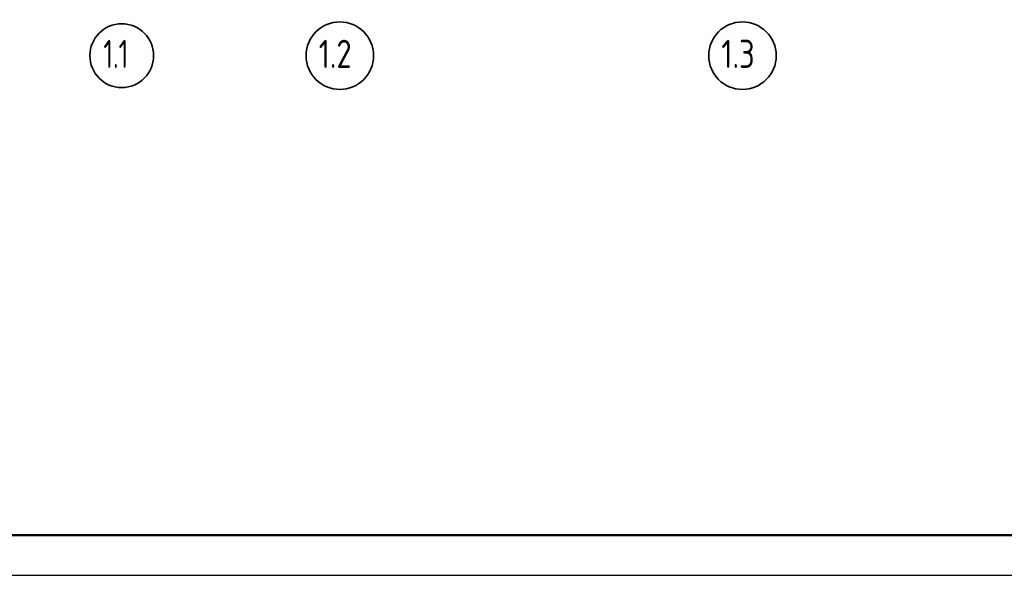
# Model space of a CAD drawing. Header units: millimetres. Extents: x 0 to 50400, y 0 to 36643.
# Tile 2 of 15: x 7747 to 22420, y 0 to 8283. Entities that reach past the tile are written whole.
import ezdxf

# ---------------------------------------------------------------- set-up
doc = ezdxf.new("R2010")
doc.units = ezdxf.units.MM
doc.linetypes.add('______5', pattern=[1320, 960, -120, 120, -120])
doc.layers.add('Standard', color=7, linetype='Continuous', lineweight=25)
doc.layers.add('Оси', color=7, linetype='______5', true_color=0x656565)
doc.styles.add('ISOCPEUR', font='txt')

msp = doc.modelspace()

# ---------------------------------------------------------------- linework, layer by layer
at = {"layer": 'Standard', "color": 7, "linetype": 'Continuous', "lineweight": 25, "transparency": 33554687}
msp.add_lwpolyline([(0, 0), (50400, 0), (50400, 35640), (0, 35640), (0, 0)], close=True, dxfattribs=at)
at = {"layer": 'Standard', "color": 7, "linetype": 'Continuous', "lineweight": 50, "transparency": 33554687}
msp.add_lwpolyline([(2400, 35040), (49800, 35040), (49800, 600), (2400, 600), (2400, 35040)], close=True, dxfattribs=at)
at = {"layer": 'Оси', "color": 7, "linetype": 'Continuous', "lineweight": 35, "transparency": 33554687}
for centre, radius in [((9268, 7747), 475), ((12518, 7747), 503), ((18518, 7747), 503)]:
    msp.add_circle(centre, radius, dxfattribs=at)

# ---------------------------------------------------------------- texts
at = {"layer": 'Оси', "color": 7, "linetype": 'Continuous', "lineweight": 35, "transparency": 33554687, "char_height": 420, "attachment_point": 7, "style": 'ISOCPEUR'}
for s, insert, width in [('\\W0.68;1.1', (8995, 7564), 689.5), ('\\W0.79;1.2', (12203, 7564), 795.3), ('\\W0.79;1.3', (18203, 7564), 795.3)]:
    msp.add_mtext(s, dxfattribs=dict(at, insert=insert, width=width))

doc.saveas('drawing.dxf')
